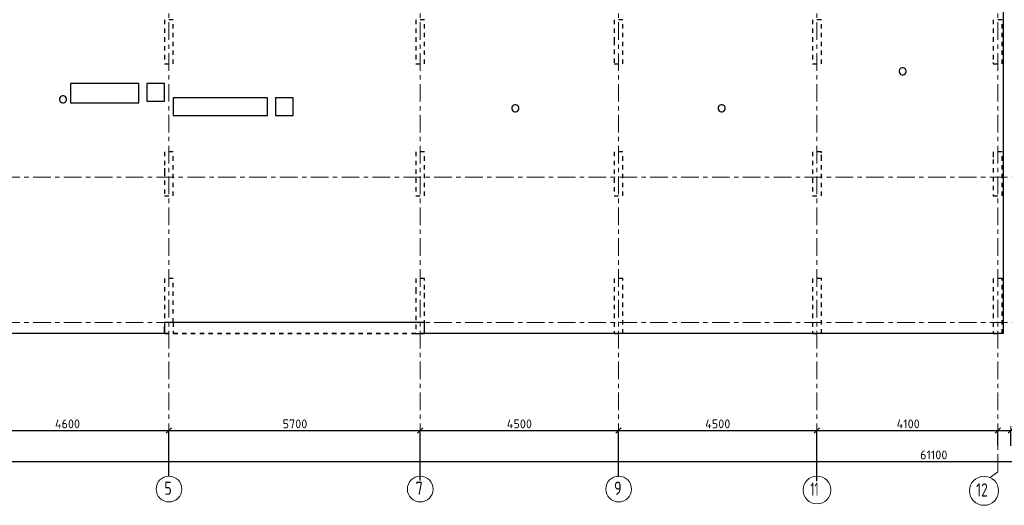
# Model space of a CAD drawing. Header units: metres. Extents: x -38 to 97, y -15 to 21.
# Tile 3 of 87: x 10 to 33, y -4 to 7. Entities that reach past the tile are written whole.
import ezdxf

# ---------------------------------------------------------------- set-up
doc = ezdxf.new("R2010")
doc.units = ezdxf.units.M
doc.header["$PDMODE"] = 65
for name, pattern in [('______11', [0.5, 0.4, -0.05, 0, -0.05]), ('______2', [0.0405, 0.03, -0.0105]), ('______3', [0.5, 0.4, -0.1]), ('______5', [1.1, 0.8, -0.1, 0.1, -0.1])]:
    doc.linetypes.add(name, pattern=pattern)
for name, color, linetype, lineweight in [('XR$2$Осевая линия (1)', 7, '______5', 13), ('XR$2$Размерная линия (1)', 7, 'Continuous', 13), ('XR$4$Балка (1)', 7, '______3', 13), ('XR$4$Перекрытие (1)', 7, 'Continuous', 35)]:
    doc.layers.add(name, color=color, linetype=linetype, lineweight=lineweight)
doc.layers.add('XR$6$Стена_ бетон несущ.', color=7, linetype='Continuous', lineweight=70, true_color=0xb4b496)
doc.styles.add('ISOCPEUR', font='txt')
doc.dimstyles.new('DIMSTYLE_3', dxfattribs={"dimtxt": 0.2, "dimasz": 0.2, "dimexe": 0, "dimexo": 0, "dimgap": 0.1, "dimtad": 2, "dimdec": 0, "dimlfac": 1000, "dimrnd": 5, "dimzin": 12, "dimdsep": 46, "dimtxsty": 'ISOCPEUR', "dimblk1": 'ALL_ML_STRICH', "dimblk2": 'ALL_ML_STRICH', "dimsah": 1, "dimcen": 0, "dimclrd": 7, "dimclre": 256, "dimclrt": 7, "dimadec": 0, "dimazin": 0, "dimtfac": 1, "dimtdec": 0, "dimtix": 1, "dimtmove": 2, "dimatfit": 3, "dimfxl": 0, "dimtzin": 0, "dimlwd": 0, "dimlwe": -3, "dimarcsym": 0})
doc.dimstyles.new('DIMSTYLE_4', dxfattribs={"dimtxt": 0.2, "dimasz": 0.2, "dimexe": 0, "dimexo": 0, "dimgap": 0.1, "dimtad": 0, "dimdec": 0, "dimlfac": 1000, "dimrnd": 5, "dimzin": 12, "dimdsep": 46, "dimtxsty": 'ISOCPEUR', "dimblk1": 'ALL_ML_STRICH', "dimblk2": 'ALL_ML_STRICH', "dimsah": 1, "dimcen": 0, "dimclrd": 7, "dimclre": 256, "dimclrt": 7, "dimadec": 0, "dimazin": 0, "dimtfac": 1, "dimtdec": 0, "dimtix": 1, "dimtmove": 2, "dimatfit": 3, "dimfxl": 0, "dimtvp": 1.2, "dimtzin": 0, "dimlwd": 0, "dimlwe": -3, "dimarcsym": 0})

# ---------------------------------------------------------------- blocks, each defined once
blk = doc.blocks.new('ALL_ML_STRICH')
at = {"color": 0, "linetype": 'ByBlock', "lineweight": -2}
for p, q in [((-1, 0), (0.5, 0)), ((-0.3, -0.3), (0.3, 0.3)), ((0, -0.5), (0, 0.5))]:
    blk.add_line(p, q, dxfattribs=at)
blk = doc.blocks.new('*D12')
at = {"layer": 'DEFPOINTS', "color": 7, "linetype": 'Continuous', "lineweight": 13, "transparency": 33554687}
for p in [(0.5, -3.103), (0.5, -3.156), (61.6, -3.14)]:
    blk.add_point(p, dxfattribs=at)
at = {"layer": 'XR$2$Размерная линия (1)', "color": 9, "linetype": 'Continuous', "lineweight": -2, "true_color": 0xc7c7c7, "transparency": 33554687}
for p, q in [((0.5, -3.123), (0.5, -3.156)), ((61.6, -3.156), (61.6, -3.156))]:
    blk.add_line(p, q, dxfattribs=at)
at = {"layer": 'XR$2$Размерная линия (1)', "color": 7, "linetype": 'Continuous', "lineweight": -2, "transparency": 33554687}
blk.add_line((0.5, -3.156), (61.6, -3.156), dxfattribs=at)
at = {"layer": 'XR$2$Размерная линия (1)', "color": 7, "linetype": 'Continuous', "lineweight": 13, "transparency": 33554687, "xscale": 0.2, "yscale": 0.2, "zscale": 0.2, "rotation": 180}
blk.add_blockref('ALL_ML_STRICH', (0.5, -3.156), dxfattribs=at)
at = {"layer": 'XR$2$Размерная линия (1)', "color": 7, "linetype": 'Continuous', "lineweight": 13, "transparency": 33554687, "xscale": 0.2, "yscale": 0.2, "zscale": 0.2}
blk.add_blockref('ALL_ML_STRICH', (61.6, -3.156), dxfattribs=at)
at = {"layer": 'XR$2$Размерная линия (1)', "color": 7, "linetype": 'Continuous', "lineweight": 13, "transparency": 33554687, "insert": (31.1, -3.006), "char_height": 0.2, "width": 1, "attachment_point": 5, "style": 'ISOCPEUR'}
blk.add_mtext('\\A1;{61100}', dxfattribs=at)
blk = doc.blocks.new('*D15')
at = {"layer": 'DEFPOINTS', "color": 7, "linetype": 'Continuous', "lineweight": 13, "transparency": 33554687}
for p in [(9.15, -2.452), (9.15, -3.513), (13.75, -3.513)]:
    blk.add_point(p, dxfattribs=at)
at = {"layer": 'XR$2$Размерная линия (1)', "color": 9, "linetype": 'Continuous', "lineweight": -2, "true_color": 0xc7c7c7, "transparency": 33554687}
for p, q in [((9.15, -3.493), (9.15, -2.452)), ((13.75, -3.493), (13.75, -2.452))]:
    blk.add_line(p, q, dxfattribs=at)
at = {"layer": 'XR$2$Размерная линия (1)', "color": 7, "linetype": 'Continuous', "lineweight": -2, "transparency": 33554687}
blk.add_line((9.15, -2.452), (13.75, -2.452), dxfattribs=at)
at = {"layer": 'XR$2$Размерная линия (1)', "color": 7, "linetype": 'Continuous', "lineweight": 13, "transparency": 33554687, "xscale": 0.2, "yscale": 0.2, "zscale": 0.2, "rotation": 180}
blk.add_blockref('ALL_ML_STRICH', (9.15, -2.452), dxfattribs=at)
at = {"layer": 'XR$2$Размерная линия (1)', "color": 7, "linetype": 'Continuous', "lineweight": 13, "transparency": 33554687, "xscale": 0.2, "yscale": 0.2, "zscale": 0.2}
blk.add_blockref('ALL_ML_STRICH', (13.75, -2.452), dxfattribs=at)
at = {"layer": 'XR$2$Размерная линия (1)', "color": 7, "linetype": 'Continuous', "lineweight": 13, "transparency": 33554687, "insert": (11.45, -2.302), "char_height": 0.2, "width": 0.8, "attachment_point": 5, "style": 'ISOCPEUR'}
blk.add_mtext('\\A1;{4600}', dxfattribs=at)
blk = doc.blocks.new('*D16')
at = {"layer": 'DEFPOINTS', "color": 7, "linetype": 'Continuous', "lineweight": 13, "transparency": 33554687}
for p in [(13.75, -2.452), (13.75, -3.513), (19.45, -3.607)]:
    blk.add_point(p, dxfattribs=at)
at = {"layer": 'XR$2$Размерная линия (1)', "color": 9, "linetype": 'Continuous', "lineweight": -2, "true_color": 0xc7c7c7, "transparency": 33554687}
for p, q in [((13.75, -3.493), (13.75, -2.452)), ((19.45, -3.587), (19.45, -2.452))]:
    blk.add_line(p, q, dxfattribs=at)
at = {"layer": 'XR$2$Размерная линия (1)', "color": 7, "linetype": 'Continuous', "lineweight": -2, "transparency": 33554687}
blk.add_line((13.75, -2.452), (19.45, -2.452), dxfattribs=at)
at = {"layer": 'XR$2$Размерная линия (1)', "color": 7, "linetype": 'Continuous', "lineweight": 13, "transparency": 33554687, "xscale": 0.2, "yscale": 0.2, "zscale": 0.2, "rotation": 180}
blk.add_blockref('ALL_ML_STRICH', (13.75, -2.452), dxfattribs=at)
at = {"layer": 'XR$2$Размерная линия (1)', "color": 7, "linetype": 'Continuous', "lineweight": 13, "transparency": 33554687, "xscale": 0.2, "yscale": 0.2, "zscale": 0.2}
blk.add_blockref('ALL_ML_STRICH', (19.45, -2.452), dxfattribs=at)
at = {"layer": 'XR$2$Размерная линия (1)', "color": 7, "linetype": 'Continuous', "lineweight": 13, "transparency": 33554687, "insert": (16.61, -2.302), "char_height": 0.2, "width": 0.8, "attachment_point": 5, "style": 'ISOCPEUR'}
blk.add_mtext('\\A1;{5700}', dxfattribs=at)
blk = doc.blocks.new('*D17')
at = {"layer": 'DEFPOINTS', "color": 7, "linetype": 'Continuous', "lineweight": 13, "transparency": 33554687}
for p in [(19.45, -2.452), (23.95, -3.521), (19.45, -3.607)]:
    blk.add_point(p, dxfattribs=at)
at = {"layer": 'XR$2$Размерная линия (1)', "color": 9, "linetype": 'Continuous', "lineweight": -2, "true_color": 0xc7c7c7, "transparency": 33554687}
for p, q in [((19.45, -3.587), (19.45, -2.452)), ((23.95, -3.501), (23.95, -2.452))]:
    blk.add_line(p, q, dxfattribs=at)
at = {"layer": 'XR$2$Размерная линия (1)', "color": 7, "linetype": 'Continuous', "lineweight": -2, "transparency": 33554687}
blk.add_line((19.45, -2.452), (23.95, -2.452), dxfattribs=at)
at = {"layer": 'XR$2$Размерная линия (1)', "color": 7, "linetype": 'Continuous', "lineweight": 13, "transparency": 33554687, "xscale": 0.2, "yscale": 0.2, "zscale": 0.2, "rotation": 180}
blk.add_blockref('ALL_ML_STRICH', (19.45, -2.452), dxfattribs=at)
at = {"layer": 'XR$2$Размерная линия (1)', "color": 7, "linetype": 'Continuous', "lineweight": 13, "transparency": 33554687, "xscale": 0.2, "yscale": 0.2, "zscale": 0.2}
blk.add_blockref('ALL_ML_STRICH', (23.95, -2.452), dxfattribs=at)
at = {"layer": 'XR$2$Размерная линия (1)', "color": 7, "linetype": 'Continuous', "lineweight": 13, "transparency": 33554687, "insert": (21.7, -2.302), "char_height": 0.2, "width": 0.8, "attachment_point": 5, "style": 'ISOCPEUR'}
blk.add_mtext('\\A1;{4500}', dxfattribs=at)
blk = doc.blocks.new('*D18')
at = {"layer": 'DEFPOINTS', "color": 7, "linetype": 'Continuous', "lineweight": 13, "transparency": 33554687}
for p in [(23.95, -2.452), (23.95, -3.521), (28.45, -3.623)]:
    blk.add_point(p, dxfattribs=at)
at = {"layer": 'XR$2$Размерная линия (1)', "color": 9, "linetype": 'Continuous', "lineweight": -2, "true_color": 0xc7c7c7, "transparency": 33554687}
for p, q in [((23.95, -3.501), (23.95, -2.452)), ((28.45, -3.603), (28.45, -2.452))]:
    blk.add_line(p, q, dxfattribs=at)
at = {"layer": 'XR$2$Размерная линия (1)', "color": 7, "linetype": 'Continuous', "lineweight": -2, "transparency": 33554687}
blk.add_line((23.95, -2.452), (28.45, -2.452), dxfattribs=at)
at = {"layer": 'XR$2$Размерная линия (1)', "color": 7, "linetype": 'Continuous', "lineweight": 13, "transparency": 33554687, "xscale": 0.2, "yscale": 0.2, "zscale": 0.2, "rotation": 180}
blk.add_blockref('ALL_ML_STRICH', (23.95, -2.452), dxfattribs=at)
at = {"layer": 'XR$2$Размерная линия (1)', "color": 7, "linetype": 'Continuous', "lineweight": 13, "transparency": 33554687, "xscale": 0.2, "yscale": 0.2, "zscale": 0.2}
blk.add_blockref('ALL_ML_STRICH', (28.45, -2.452), dxfattribs=at)
at = {"layer": 'XR$2$Размерная линия (1)', "color": 7, "linetype": 'Continuous', "lineweight": 13, "transparency": 33554687, "insert": (26.2, -2.302), "char_height": 0.2, "width": 0.8, "attachment_point": 5, "style": 'ISOCPEUR'}
blk.add_mtext('\\A1;{4500}', dxfattribs=at)
blk = doc.blocks.new('*D19')
at = {"layer": 'DEFPOINTS', "color": 7, "linetype": 'Continuous', "lineweight": 13, "transparency": 33554687}
for p in [(28.45, -2.452), (32.55, -2.802), (28.45, -3.623)]:
    blk.add_point(p, dxfattribs=at)
at = {"layer": 'XR$2$Размерная линия (1)', "color": 9, "linetype": 'Continuous', "lineweight": -2, "true_color": 0xc7c7c7, "transparency": 33554687}
for p, q in [((28.45, -3.603), (28.45, -2.452)), ((32.55, -2.782), (32.55, -2.452))]:
    blk.add_line(p, q, dxfattribs=at)
at = {"layer": 'XR$2$Размерная линия (1)', "color": 7, "linetype": 'Continuous', "lineweight": -2, "transparency": 33554687}
blk.add_line((28.45, -2.452), (32.55, -2.452), dxfattribs=at)
at = {"layer": 'XR$2$Размерная линия (1)', "color": 7, "linetype": 'Continuous', "lineweight": 13, "transparency": 33554687, "xscale": 0.2, "yscale": 0.2, "zscale": 0.2, "rotation": 180}
blk.add_blockref('ALL_ML_STRICH', (28.45, -2.452), dxfattribs=at)
at = {"layer": 'XR$2$Размерная линия (1)', "color": 7, "linetype": 'Continuous', "lineweight": 13, "transparency": 33554687, "xscale": 0.2, "yscale": 0.2, "zscale": 0.2}
blk.add_blockref('ALL_ML_STRICH', (32.55, -2.452), dxfattribs=at)
at = {"layer": 'XR$2$Размерная линия (1)', "color": 7, "linetype": 'Continuous', "lineweight": 13, "transparency": 33554687, "insert": (30.52, -2.302), "char_height": 0.2, "width": 0.8, "attachment_point": 5, "style": 'ISOCPEUR'}
blk.add_mtext('\\A1;{4100}', dxfattribs=at)
blk = doc.blocks.new('*D20')
at = {"layer": 'DEFPOINTS', "color": 7, "linetype": 'Continuous', "lineweight": 13, "transparency": 33554687}
for p in [(32.55, -2.452), (32.55, -2.802), (32.85, -2.818)]:
    blk.add_point(p, dxfattribs=at)
at = {"layer": 'XR$2$Размерная линия (1)', "color": 9, "linetype": 'Continuous', "lineweight": -2, "true_color": 0xc7c7c7, "transparency": 33554687}
for p, q in [((32.55, -2.782), (32.55, -2.452)), ((32.85, -2.798), (32.85, -2.452))]:
    blk.add_line(p, q, dxfattribs=at)
at = {"layer": 'XR$2$Размерная линия (1)', "color": 7, "linetype": 'Continuous', "lineweight": -2, "transparency": 33554687}
blk.add_line((32.55, -2.452), (32.85, -2.452), dxfattribs=at)
at = {"layer": 'XR$2$Размерная линия (1)', "color": 7, "linetype": 'Continuous', "lineweight": 13, "transparency": 33554687, "xscale": 0.2, "yscale": 0.2, "zscale": 0.2, "rotation": 180}
blk.add_blockref('ALL_ML_STRICH', (32.55, -2.452), dxfattribs=at)
at = {"layer": 'XR$2$Размерная линия (1)', "color": 7, "linetype": 'Continuous', "lineweight": 13, "transparency": 33554687, "xscale": 0.2, "yscale": 0.2, "zscale": 0.2}
blk.add_blockref('ALL_ML_STRICH', (32.85, -2.452), dxfattribs=at)
at = {"layer": 'XR$2$Размерная линия (1)', "color": 7, "linetype": 'Continuous', "lineweight": 13, "transparency": 33554687, "insert": (33.178, -2.7), "char_height": 0.2, "width": 0.6, "attachment_point": 5, "style": 'ISOCPEUR'}
blk.add_mtext('\\A1;{300}', dxfattribs=at)

msp = doc.modelspace()

# ---------------------------------------------------------------- linework, layer by layer
at = {"layer": 'XR$2$Осевая линия (1)', "color": 253, "linetype": '______11', "lineweight": 13, "true_color": 0xa0a0a0, "transparency": 33554687}
for p, q in [((32.55, -3.39), (32.55, 19.78)), ((28.45, -3.39), (28.45, 8.92)), ((13.75, -3.39), (13.75, 8.13)), ((19.45, -3.39), (19.45, 8.13)), ((23.95, -3.39), (23.95, 8.13)), ((-2.63, 3.3), (62.6, 3.3)), ((-2.63, 0), (62.6, 0)), ((32.3812, -3.5157), (32.55, -3.39))]:
    msp.add_line(p, q, dxfattribs=at)
at = {"layer": 'XR$2$Осевая линия (1)', "color": 7, "linetype": 'Continuous', "lineweight": 13, "transparency": 33554687}
for centre, radius in [((13.7524, -3.7819), 0.2924), ((19.4524, -3.7819), 0.2924), ((23.9524, -3.7819), 0.2924), ((28.4509, -3.8029), 0.3134), ((32.2404, -3.8199), 0.3304)]:
    msp.add_circle(centre, radius, dxfattribs=at)
at = {"layer": 'XR$4$Балка (1)', "color": 7, "linetype": '______2', "lineweight": 25, "transparency": 33554687}
for p, q in [((13.6501, -0.2498), (19.55, -0.2495)), ((19.55, -0.2498), (13.6501, -0.2498))]:
    msp.add_line(p, q, dxfattribs=at)
at = {"layer": 'XR$4$Перекрытие (1)', "color": 7, "linetype": 'Continuous', "lineweight": 25, "transparency": 33554687}
for p, q in [((32.675, 16.6502), (32.675, -0.25)), ((30.3201, 5.7369), (30.3123, 5.7129)), ((30.3123, 5.7129), (30.3123, 5.6876)), ((30.3123, 5.6876), (30.3201, 5.6636)), ((30.3349, 5.7573), (30.3201, 5.7369)), ((30.3201, 5.6636), (30.3349, 5.6432)), ((30.3553, 5.7721), (30.3349, 5.7573)), ((30.3349, 5.6432), (30.3553, 5.6284)), ((30.3793, 5.7799), (30.3553, 5.7721)), ((30.3553, 5.6284), (30.3793, 5.6206)), ((30.4046, 5.7799), (30.3793, 5.7799)), ((30.3793, 5.6206), (30.4046, 5.6206)), ((30.4286, 5.7721), (30.4046, 5.7799)), ((30.4046, 5.6206), (30.4286, 5.6284)), ((30.449, 5.7573), (30.4286, 5.7721)), ((30.4286, 5.6284), (30.449, 5.6432)), ((30.4638, 5.7369), (30.449, 5.7573)), ((30.449, 5.6432), (30.4638, 5.6636)), ((30.4716, 5.7129), (30.4638, 5.7369)), ((30.4638, 5.6636), (30.4716, 5.6876)), ((30.4716, 5.6876), (30.4716, 5.7129)), ((11.52, 5.4203), (11.52, 4.9803)), ((13.07, 5.4203), (11.52, 5.4203)), ((13.07, 4.9803), (13.07, 5.4203)), ((13.6501, 5.4201), (13.2501, 5.42)), ((13.2501, 5.42), (13.2501, 5.02)), ((13.6501, 5.0201), (13.6501, 5.4201)), ((11.3357, 5.14), (11.3117, 5.1322)), ((11.361, 5.14), (11.3357, 5.14)), ((11.385, 5.1322), (11.361, 5.14)), ((11.2765, 5.0969), (11.2687, 5.0729)), ((11.2687, 5.0729), (11.2687, 5.0477)), ((11.2687, 5.0477), (11.2765, 5.0237)), ((11.2913, 5.1174), (11.2765, 5.0969)), ((11.2765, 5.0237), (11.2913, 5.0033)), ((11.3117, 5.1322), (11.2913, 5.1174)), ((11.2913, 5.0033), (11.3117, 4.9885)), ((11.3117, 4.9885), (11.3357, 4.9807)), ((11.3357, 4.9807), (11.361, 4.9807)), ((11.361, 4.9807), (11.385, 4.9885)), ((11.4054, 5.1174), (11.385, 5.1322)), ((11.385, 4.9885), (11.4054, 5.0033)), ((11.4202, 5.0969), (11.4054, 5.1174)), ((11.4054, 5.0033), (11.4202, 5.0237)), ((11.428, 5.0729), (11.4202, 5.0969)), ((11.4202, 5.0237), (11.428, 5.0477)), ((11.428, 5.0477), (11.428, 5.0729)), ((11.52, 4.9803), (13.07, 4.9803)), ((13.2501, 5.02), (13.6501, 5.0201)), ((13.85, 5.0968), (13.85, 4.6968)), ((15.99, 5.0968), (13.85, 5.0968)), ((15.99, 4.6968), (15.99, 5.0968)), ((16.17, 5.0968), (16.17, 4.6968)), ((16.57, 5.0968), (16.17, 5.0968)), ((16.57, 4.6968), (16.57, 5.0968)), ((21.5509, 4.918), (21.536, 4.8976)), ((21.5713, 4.9328), (21.5509, 4.918)), ((21.5953, 4.9406), (21.5713, 4.9328)), ((21.6205, 4.9406), (21.5953, 4.9406)), ((21.6445, 4.9328), (21.6205, 4.9406)), ((21.6649, 4.918), (21.6445, 4.9328)), ((21.6798, 4.8976), (21.6649, 4.918)), ((26.231, 4.918), (26.2162, 4.8976)), ((26.2514, 4.9328), (26.231, 4.918)), ((26.2754, 4.9406), (26.2514, 4.9328)), ((26.3006, 4.9406), (26.2754, 4.9406)), ((26.3246, 4.9328), (26.3006, 4.9406)), ((26.3451, 4.918), (26.3246, 4.9328)), ((26.3599, 4.8976), (26.3451, 4.918)), ((13.85, 4.6968), (15.99, 4.6968)), ((16.17, 4.6968), (16.57, 4.6968)), ((21.536, 4.8976), (21.5282, 4.8736)), ((21.5282, 4.8736), (21.5282, 4.8483)), ((21.5282, 4.8483), (21.536, 4.8243)), ((21.536, 4.8243), (21.5509, 4.8039)), ((21.5509, 4.8039), (21.5713, 4.7891)), ((21.5713, 4.7891), (21.5953, 4.7813)), ((21.5953, 4.7813), (21.6205, 4.7813)), ((21.6205, 4.7813), (21.6445, 4.7891)), ((21.6445, 4.7891), (21.6649, 4.8039)), ((21.6649, 4.8039), (21.6798, 4.8243)), ((21.6876, 4.8736), (21.6798, 4.8976)), ((21.6798, 4.8243), (21.6876, 4.8483)), ((21.6876, 4.8483), (21.6876, 4.8736)), ((26.2162, 4.8976), (26.2084, 4.8736)), ((26.2084, 4.8736), (26.2084, 4.8483)), ((26.2084, 4.8483), (26.2162, 4.8243)), ((26.2162, 4.8243), (26.231, 4.8039)), ((26.231, 4.8039), (26.2514, 4.7891)), ((26.2514, 4.7891), (26.2754, 4.7813)), ((26.2754, 4.7813), (26.3006, 4.7813)), ((26.3006, 4.7813), (26.3246, 4.7891)), ((26.3246, 4.7891), (26.3451, 4.8039)), ((26.3451, 4.8039), (26.3599, 4.8243)), ((26.3677, 4.8736), (26.3599, 4.8976)), ((26.3599, 4.8243), (26.3677, 4.8483)), ((26.3677, 4.8483), (26.3677, 4.8736)), ((13.6501, 0.0002), (13.6501, -0.2498)), ((19.55, 0.0002), (13.6501, 0.0002)), ((19.55, -0.2498), (19.55, 0.0002)), ((13.6501, -0.2498), (0.25, -0.2498)), ((32.675, -0.25), (19.55, -0.2498))]:
    msp.add_line(p, q, dxfattribs=at)
at = {"layer": 'XR$6$Стена_ бетон несущ.', "color": 253, "linetype": '______2', "lineweight": -3, "true_color": 0xa0a0a0, "transparency": 33554687}
for p, q in [((13.85, 6.87), (13.65, 6.87)), ((13.65, 6.87), (13.65, 5.87)), ((13.85, 5.87), (13.85, 6.87)), ((19.35, 6.87), (19.35, 5.87)), ((19.55, 6.87), (19.35, 6.87)), ((19.55, 5.87), (19.55, 6.87)), ((24.05, 6.87), (23.85, 6.87)), ((23.85, 6.87), (23.85, 6.67)), ((24.05, 6.67), (24.05, 6.87)), ((28.55, 6.87), (28.35, 6.87)), ((28.35, 6.87), (28.35, 5.87)), ((28.55, 5.87), (28.55, 6.87)), ((32.65, 6.87), (32.45, 6.87)), ((32.45, 6.87), (32.45, 5.8989)), ((32.65, 5.87), (32.65, 6.87)), ((23.85, 6.67), (23.85, 6.47)), ((24.05, 5.87), (24.05, 6.67)), ((23.85, 6.47), (23.85, 6.39)), ((23.85, 6.39), (23.85, 5.87)), ((13.65, 5.87), (13.85, 5.87)), ((19.35, 5.87), (19.55, 5.87)), ((23.85, 5.87), (24.05, 5.87)), ((28.35, 5.87), (28.55, 5.87)), ((32.45, 5.8989), (32.45, 5.87)), ((32.45, 5.87), (32.65, 5.87)), ((13.85, 3.87), (13.65, 3.87)), ((13.65, 3.87), (13.65, 3.5001)), ((13.85, 2.87), (13.85, 3.87)), ((19.35, 3.87), (19.35, 2.87)), ((19.55, 3.87), (19.35, 3.87)), ((19.55, 2.87), (19.55, 3.87)), ((24.05, 3.87), (23.85, 3.87)), ((23.85, 3.87), (23.85, 2.87)), ((24.05, 2.87), (24.05, 3.87)), ((28.55, 3.87), (28.35, 3.87)), ((28.35, 3.87), (28.35, 2.87)), ((28.55, 3.85), (28.55, 3.87)), ((28.55, 3.7), (28.55, 3.85)), ((32.65, 3.87), (32.45, 3.87)), ((32.45, 3.87), (32.45, 3.85)), ((32.45, 3.85), (32.45, 3.7)), ((32.65, 2.87), (32.65, 3.87)), ((28.55, 2.87), (28.55, 3.7)), ((32.45, 3.7), (32.45, 2.87)), ((13.65, 3.5001), (13.65, 3.4201)), ((13.65, 3.4201), (13.65, 2.87)), ((13.65, 2.87), (13.85, 2.87)), ((19.35, 2.87), (19.55, 2.87)), ((23.85, 2.87), (24.05, 2.87)), ((28.35, 2.87), (28.55, 2.87)), ((32.45, 2.87), (32.65, 2.87)), ((13.85, 1), (13.65, 1)), ((13.65, 1), (13.65, 0)), ((13.85, 0), (13.85, 1)), ((19.55, 1), (19.35, 1)), ((19.35, 1), (19.35, 0.75)), ((19.55, 0.75), (19.55, 1)), ((24.05, 1), (23.85, 1)), ((23.85, 1), (23.85, -0.25)), ((24.05, -0.25), (24.05, 1)), ((28.55, 1), (28.35, 1)), ((28.35, 1), (28.35, -0.25)), ((28.55, -0.25), (28.55, 1)), ((32.45, 1), (32.45, -0.25)), ((32.65, 1), (32.45, 1)), ((32.65, -0.25), (32.65, 1)), ((32.65, 1), (32.65, 1)), ((19.35, 0.75), (19.35, -0.25)), ((19.55, 0.5702), (19.55, 0.75)), ((19.55, -0.25), (19.55, 0.5702)), ((13.65, 0), (13.6501, 0)), ((13.6501, -0.194), (13.6501, 0)), ((13.85, 0), (13.85, -0.194)), ((13.6501, -0.25), (13.6501, -0.194)), ((13.85, -0.194), (13.85, -0.25)), ((13.6501, -0.25), (13.85, -0.25)), ((19.35, -0.25), (19.55, -0.25)), ((23.85, -0.25), (24.05, -0.25)), ((28.35, -0.25), (28.55, -0.25)), ((32.45, -0.25), (32.65, -0.25))]:
    msp.add_line(p, q, dxfattribs=at)

# ---------------------------------------------------------------- texts
at = {"layer": 'XR$2$Осевая линия (1)', "color": 7, "linetype": 'Continuous', "lineweight": 13, "transparency": 33554687, "char_height": 0.3, "attachment_point": 7, "style": 'ISOCPEUR'}
for s, insert, width in [('\\W0.78;5', (13.6474, -3.9124), 0.326407), ('\\W0.78;7', (19.3474, -3.9124), 0.326407), ('\\W0.78;9', (23.8474, -3.9124), 0.326407), ('\\W0.62;11', (28.3009, -3.9334), 0.39375), ('\\W0.75;12', (32.0604, -3.9504), 0.472281)]:
    msp.add_mtext(s, dxfattribs=dict(at, insert=insert, width=width))

# ---------------------------------------------------------------- dimensions: what is measured, and where the dimension line sits
at = {"layer": 'XR$2$Размерная линия (1)', "color": 7, "linetype": 'Continuous', "lineweight": 13, "transparency": 33554687}
for base, p1, p2, dimstyle, picture, middle in [((13.75, -2.452), (9.15, -3.4932), (13.75, -3.4932), 'DIMSTYLE_3', '*D15', (11.45, -2.302)), ((19.45, -2.452), (13.75, -3.4932), (19.45, -3.5875), 'DIMSTYLE_3', '*D16', (16.61, -2.302)), ((23.95, -2.452), (19.45, -3.5875), (23.95, -3.5008), 'DIMSTYLE_3', '*D17', (21.7, -2.302)), ((28.45, -2.452), (23.95, -3.5008), (28.45, -3.6033), 'DIMSTYLE_3', '*D18', (26.2, -2.302)), ((32.55, -2.452), (28.45, -3.6033), (32.55, -2.7816), 'DIMSTYLE_3', '*D19', (30.52, -2.302)), ((32.85, -2.452), (32.55, -2.7816), (32.85, -2.7982), 'DIMSTYLE_4', '*D20', (33.1784, -2.6996)), ((61.6, -3.1563), (0.5, -3.1233), (61.6, -3.1563), 'DIMSTYLE_3', '*D12', (31.1, -3.0063))]:
    dim = msp.add_linear_dim(base=base, p1=p1, p2=p2, dimstyle=dimstyle, override={"dimpost": '<>', "dimclrd": 7, "dimclre": 9, "dimclrt": 7, "dimlwd": 0, "dimlwe": 65533}, dxfattribs=at)
    dim.commit()
    dim.dimension.update_dxf_attribs({"geometry": picture, "text_midpoint": middle, "dimtype": 160})

doc.saveas('drawing.dxf')
